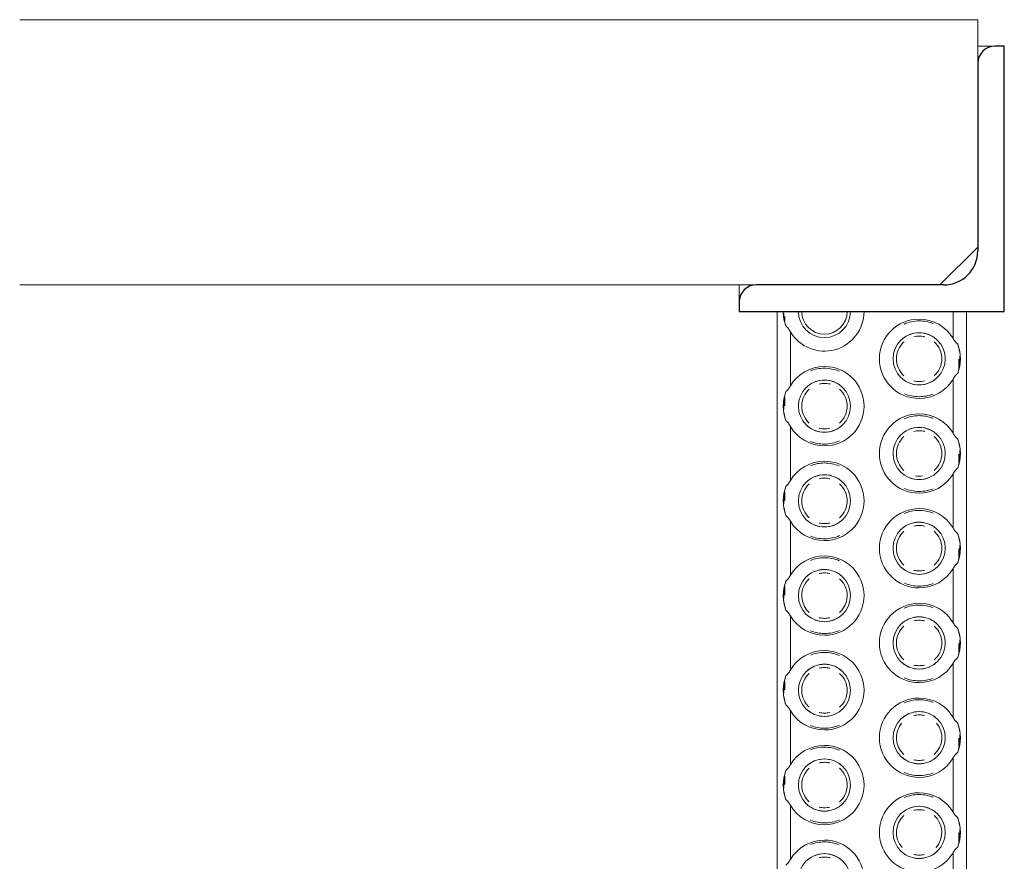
# Model space of a CAD drawing. Header units: millimetres. Extents: x -2033 to 156832, y -23587 to 25008.
# Tile 17 of 71: x 43456 to 43716, y 20190 to 20412. Entities that reach past the tile are written whole.
import ezdxf

# ---------------------------------------------------------------- set-up
doc = ezdxf.new("R2010")
doc.units = ezdxf.units.MM
doc.linetypes.add('IMPORT-B_CARA_09', pattern=[100, 0, -100])
doc.layers.add('CA_IMPORTY18', color=8, linetype='Continuous', lineweight=9)
doc.layers.add('CA_REZY', color=1, linetype='Continuous', lineweight=25)

# ---------------------------------------------------------------- blocks, each defined once
blk = doc.blocks.new('ocelová kce final - 11542_003_OK-HALA_TaO-2_ET_AciS_2025-05-29_upr_dwg-2597525-PŮDORYS _6_160  _ vestvek V1')
at = {"layer": 'CA_IMPORTY18', "color": 57}
for p, q in [((5443, 20412), (5190, 20412)), ((5443, 20412), (5443, 20400.5)), ((5443, 20405), (5447.5, 20405)), ((5443, 20352), (5433, 20342)), ((5190, 20342), (5384.5, 20342)), ((5380, 20337.5), (5380, 20342)), ((5390, 20335), (5390, 19935)), ((5390, 20335), (5390, 19935)), ((5436.5, 20327.85), (5436.5, 20335)), ((5440, 19935), (5440, 20335)), ((5440, 19935), (5440, 20335)), ((5392, 20332.51), (5392, 20333.69)), ((5392, 20332.51), (5392, 20333.69)), ((5392, 20332.51), (5392, 20333.69)), ((5393.5, 20329.65), (5393.5, 20315.35)), ((5438, 20320.19), (5438, 20322.37)), ((5438, 20320.19), (5438, 20322.37)), ((5438, 20320.19), (5438, 20322.37)), ((5436.5, 20302.85), (5436.5, 20317.15)), ((5392, 20310.13), (5392, 20312.31)), ((5392, 20310.13), (5392, 20312.31)), ((5392, 20310.13), (5392, 20312.31)), ((5393.5, 20304.65), (5393.5, 20290.35)), ((5438, 20295.19), (5438, 20297.37)), ((5438, 20295.19), (5438, 20297.37)), ((5438, 20295.19), (5438, 20297.37)), ((5436.5, 20277.85), (5436.5, 20292.15)), ((5392, 20285.13), (5392, 20287.31)), ((5392, 20285.13), (5392, 20287.31)), ((5392, 20285.13), (5392, 20287.31)), ((5393.5, 20279.65), (5393.5, 20265.35)), ((5438, 20270.19), (5438, 20272.37)), ((5438, 20270.19), (5438, 20272.37)), ((5438, 20270.19), (5438, 20272.37)), ((5436.5, 20252.85), (5436.5, 20267.15)), ((5392, 20260.13), (5392, 20262.31)), ((5392, 20260.13), (5392, 20262.31)), ((5392, 20260.13), (5392, 20262.31)), ((5393.5, 20254.65), (5393.5, 20240.35)), ((5438, 20245.19), (5438, 20247.37)), ((5438, 20245.19), (5438, 20247.37)), ((5438, 20245.19), (5438, 20247.37)), ((5436.5, 20227.85), (5436.5, 20242.15)), ((5392, 20235.13), (5392, 20237.31)), ((5392, 20235.13), (5392, 20237.31)), ((5392, 20235.13), (5392, 20237.31)), ((5393.5, 20229.65), (5393.5, 20215.35)), ((5438, 20220.19), (5438, 20222.37)), ((5438, 20220.19), (5438, 20222.37)), ((5438, 20220.19), (5438, 20222.37)), ((5436.5, 20202.85), (5436.5, 20217.15)), ((5392, 20210.13), (5392, 20212.31)), ((5392, 20210.13), (5392, 20212.31)), ((5392, 20210.13), (5392, 20212.31)), ((5393.5, 20204.65), (5393.5, 20190.35)), ((5438, 20195.19), (5438, 20197.37)), ((5438, 20195.19), (5438, 20197.37)), ((5438, 20195.19), (5438, 20197.37)), ((5436.5, 20177.85), (5436.5, 20192.15))]:
    blk.add_line(p, q, dxfattribs=at)
at = {"layer": 'CA_IMPORTY18', "color": 57, "linetype": 'IMPORT-B_CARA_09'}
for p, q in [((5392, 20332.51), (5392, 20333.69)), ((5438, 20320.19), (5438, 20322.37)), ((5392, 20310.13), (5392, 20312.31)), ((5438, 20295.19), (5438, 20297.37)), ((5392, 20285.13), (5392, 20287.31)), ((5438, 20270.19), (5438, 20272.37)), ((5392, 20260.13), (5392, 20262.31)), ((5438, 20245.19), (5438, 20247.37)), ((5392, 20235.13), (5392, 20237.31)), ((5438, 20220.19), (5438, 20222.37)), ((5392, 20210.13), (5392, 20212.31)), ((5438, 20195.19), (5438, 20197.37))]:
    blk.add_line(p, q, dxfattribs=at)
at = {"layer": 'CA_IMPORTY18', "color": 57}
for centre, radius, start, end in [((5402.5, 20335), 10.89, 180, 200.6085), ((5402.5, 20335), 10.47, 210.7481, 0), ((5402.5, 20335), 6.89, 180, 0), ((5402.5, 20335), 6, 180, 0), ((5402.5, 20335), 6, 180, 0), ((5402.5, 20335), 6, 180, 0), ((5427.5, 20322.5), 10.47, 90, 270), ((5427.5, 20322.5), 10, 90, 113.4102), ((5427.5, 20322.5), 10, 90, 113.4102), ((5427.5, 20322.5), 10, 90, 113.4102), ((5427.5, 20322.5), 10.47, 30.7481, 90), ((5427.5, 20322.5), 10, 68.4481, 90), ((5427.5, 20322.5), 10, 68.4481, 90), ((5427.5, 20322.5), 10, 68.4481, 90), ((5427.5, 20322.5), 6.89, 90, 270), ((5427.5, 20322.5), 6, 131.8791, 228.1161), ((5427.5, 20322.5), 6, 131.8791, 228.1161), ((5427.5, 20322.5), 6, 131.8791, 228.1161), ((5427.5, 20322.5), 6.89, 90, 130), ((5427.5, 20322.5), 6.89, 90, 130), ((5427.5, 20322.5), 6, 90, 103.3716), ((5427.5, 20322.5), 6, 90, 103.3716), ((5427.5, 20322.5), 6, 90, 103.3716), ((5427.5, 20322.5), 6.89, 50, 90), ((5427.5, 20322.5), 6.89, 50, 90), ((5427.5, 20322.5), 6.89, 270, 90), ((5427.5, 20322.5), 6, 76.6376, 90), ((5427.5, 20322.5), 6, 76.6376, 90), ((5427.5, 20322.5), 6, 76.6376, 90), ((5427.5, 20322.5), 6, 311.8791, 48.1161), ((5427.5, 20322.5), 6, 311.8791, 48.1161), ((5427.5, 20322.5), 6, 311.8791, 48.1161), ((5427.5, 20322.5), 10.89, 339.3915, 20.6085), ((5402.5, 20310), 10.47, 90, 149.2519), ((5402.5, 20310), 10, 90, 111.5761), ((5402.5, 20310), 10, 90, 111.5761), ((5402.5, 20310), 10, 90, 111.5761), ((5402.5, 20310), 10.47, 270, 90), ((5402.5, 20310), 10, 67.1435, 90), ((5402.5, 20310), 10, 67.1435, 90), ((5402.5, 20310), 10, 67.1435, 90), ((5402.5, 20310), 6.89, 90, 270), ((5402.5, 20310), 6.89, 90, 130), ((5402.5, 20310), 6.89, 90, 130), ((5402.5, 20310), 6.89, 50, 90), ((5402.5, 20310), 6.89, 50, 90), ((5402.5, 20310), 6.89, 270, 90), ((5427.5, 20322.5), 6.89, 230, 270), ((5427.5, 20322.5), 6.89, 230, 270), ((5427.5, 20322.5), 6, 256.6376, 270), ((5427.5, 20322.5), 6, 256.6376, 270), ((5427.5, 20322.5), 6, 256.6376, 270), ((5427.5, 20322.5), 6.89, 270, 310), ((5427.5, 20322.5), 6.89, 270, 310), ((5427.5, 20322.5), 10.47, 270, 329.2519), ((5427.5, 20322.5), 6, 270, 283.3716), ((5427.5, 20322.5), 6, 270, 283.3716), ((5427.5, 20322.5), 6, 270, 283.3716), ((5402.5, 20310), 10.89, 159.3915, 200.6085), ((5402.5, 20310), 6, 131.8791, 228.1161), ((5402.5, 20310), 6, 131.8791, 228.1161), ((5402.5, 20310), 6, 131.8791, 228.1161), ((5402.5, 20310), 6, 90, 103.3716), ((5402.5, 20310), 6, 90, 103.3716), ((5402.5, 20310), 6, 90, 103.3716), ((5402.5, 20310), 6, 76.6376, 90), ((5402.5, 20310), 6, 76.6376, 90), ((5402.5, 20310), 6, 76.6376, 90), ((5402.5, 20310), 6, 311.8791, 48.1161), ((5402.5, 20310), 6, 311.8791, 48.1161), ((5402.5, 20310), 6, 311.8791, 48.1161), ((5427.5, 20322.5), 10, 247.1089, 270), ((5427.5, 20322.5), 10, 247.1089, 270), ((5427.5, 20322.5), 10, 247.1089, 270), ((5427.5, 20322.5), 10, 270, 291.6029), ((5427.5, 20322.5), 10, 270, 291.6029), ((5427.5, 20322.5), 10, 270, 291.6029), ((5427.5, 20297.5), 10.47, 90, 270), ((5427.5, 20297.5), 10, 90, 113.4102), ((5427.5, 20297.5), 10, 90, 113.4102), ((5427.5, 20297.5), 10, 90, 113.4102), ((5427.5, 20297.5), 10.47, 30.7481, 90), ((5427.5, 20297.5), 10, 68.4481, 90), ((5427.5, 20297.5), 10, 68.4481, 90), ((5427.5, 20297.5), 10, 68.4481, 90), ((5402.5, 20310), 10.47, 210.7481, 270), ((5402.5, 20310), 6.89, 230, 270), ((5402.5, 20310), 6.89, 230, 270), ((5402.5, 20310), 6, 256.6376, 270), ((5402.5, 20310), 6, 256.6376, 270), ((5402.5, 20310), 6, 256.6376, 270), ((5402.5, 20310), 6.89, 270, 310), ((5402.5, 20310), 6.89, 270, 310), ((5402.5, 20310), 6, 270, 283.3716), ((5402.5, 20310), 6, 270, 283.3716), ((5402.5, 20310), 6, 270, 283.3716), ((5427.5, 20297.5), 6.89, 90, 270), ((5427.5, 20297.5), 6.89, 90, 130), ((5427.5, 20297.5), 6.89, 90, 130), ((5427.5, 20297.5), 6, 90, 103.3716), ((5427.5, 20297.5), 6, 90, 103.3716), ((5427.5, 20297.5), 6, 90, 103.3716), ((5427.5, 20297.5), 6.89, 50, 90), ((5427.5, 20297.5), 6.89, 50, 90), ((5427.5, 20297.5), 6.89, 270, 90), ((5427.5, 20297.5), 6, 76.6376, 90), ((5427.5, 20297.5), 6, 76.6376, 90), ((5427.5, 20297.5), 6, 76.6376, 90), ((5402.5, 20310), 10, 270, 293.4578), ((5402.5, 20310), 10, 270, 293.4578), ((5402.5, 20310), 10, 270, 293.4578), ((5427.5, 20297.5), 6, 131.8791, 228.1161), ((5427.5, 20297.5), 6, 131.8791, 228.1161), ((5427.5, 20297.5), 6, 131.8791, 228.1161), ((5427.5, 20297.5), 6, 311.8791, 48.1161), ((5427.5, 20297.5), 6, 311.8791, 48.1161), ((5427.5, 20297.5), 6, 311.8791, 48.1161), ((5427.5, 20297.5), 10.89, 339.3915, 20.6085), ((5402.5, 20310), 10, 248.4213, 270), ((5402.5, 20310), 10, 248.4213, 270), ((5402.5, 20310), 10, 248.4213, 270), ((5402.5, 20285), 10.47, 90, 149.2519), ((5402.5, 20285), 10, 90, 111.5761), ((5402.5, 20285), 10, 90, 111.5761), ((5402.5, 20285), 10, 90, 111.5761), ((5402.5, 20285), 10.47, 270, 90), ((5402.5, 20285), 10, 67.1435, 90), ((5402.5, 20285), 10, 67.1435, 90), ((5402.5, 20285), 10, 67.1435, 90), ((5402.5, 20285), 6.89, 90, 270), ((5402.5, 20285), 6.89, 90, 130), ((5402.5, 20285), 6.89, 90, 130), ((5402.5, 20285), 6, 90, 103.3716), ((5402.5, 20285), 6, 90, 103.3716), ((5402.5, 20285), 6, 90, 103.3716), ((5402.5, 20285), 6.89, 50, 90), ((5402.5, 20285), 6.89, 50, 90), ((5402.5, 20285), 6.89, 270, 90), ((5402.5, 20285), 6, 76.6376, 90), ((5402.5, 20285), 6, 76.6376, 90), ((5402.5, 20285), 6, 76.6376, 90), ((5427.5, 20297.5), 6.89, 250, 270), ((5427.5, 20297.5), 6.89, 250, 270), ((5427.5, 20297.5), 6, 261.3767, 270), ((5427.5, 20297.5), 6, 261.3767, 270), ((5427.5, 20297.5), 6, 261.3767, 270), ((5427.5, 20297.5), 10.47, 270, 329.2519), ((5427.5, 20297.5), 6, 270, 278.6334), ((5427.5, 20297.5), 6, 270, 278.6334), ((5427.5, 20297.5), 6, 270, 278.6334), ((5427.5, 20297.5), 6.89, 270, 290), ((5427.5, 20297.5), 6.89, 270, 290), ((5402.5, 20285), 10.89, 159.3915, 200.6085), ((5402.5, 20285), 6, 131.8791, 228.1161), ((5402.5, 20285), 6, 131.8791, 228.1161), ((5402.5, 20285), 6, 131.8791, 228.1161), ((5402.5, 20285), 6, 311.8791, 48.1161), ((5402.5, 20285), 6, 311.8791, 48.1161), ((5402.5, 20285), 6, 311.8791, 48.1161), ((5427.5, 20297.5), 10, 247.1089, 270), ((5427.5, 20297.5), 10, 247.1089, 270), ((5427.5, 20297.5), 10, 247.1089, 270), ((5427.5, 20297.5), 10, 270, 291.6029), ((5427.5, 20297.5), 10, 270, 291.6029), ((5427.5, 20297.5), 10, 270, 291.6029), ((5427.5, 20272.5), 10.47, 90, 270), ((5427.5, 20272.5), 10.47, 30.7481, 90), ((5427.5, 20272.5), 10, 90, 113.4102), ((5427.5, 20272.5), 10, 90, 113.4102), ((5427.5, 20272.5), 10, 90, 113.4102), ((5427.5, 20272.5), 10, 68.4481, 90), ((5427.5, 20272.5), 10, 68.4481, 90), ((5427.5, 20272.5), 10, 68.4481, 90), ((5402.5, 20285), 10.47, 210.7481, 270), ((5402.5, 20285), 6.89, 230, 270), ((5402.5, 20285), 6.89, 230, 270), ((5402.5, 20285), 6, 256.6376, 270), ((5402.5, 20285), 6, 256.6376, 270), ((5402.5, 20285), 6, 256.6376, 270), ((5402.5, 20285), 6.89, 270, 310), ((5402.5, 20285), 6.89, 270, 310), ((5402.5, 20285), 6, 270, 283.3716), ((5402.5, 20285), 6, 270, 283.3716), ((5402.5, 20285), 6, 270, 283.3716), ((5427.5, 20272.5), 6.89, 90, 270), ((5427.5, 20272.5), 6.89, 90, 130), ((5427.5, 20272.5), 6.89, 90, 130), ((5427.5, 20272.5), 6, 90, 103.3716), ((5427.5, 20272.5), 6, 90, 103.3716), ((5427.5, 20272.5), 6, 90, 103.3716), ((5427.5, 20272.5), 6.89, 50, 90), ((5427.5, 20272.5), 6.89, 50, 90), ((5427.5, 20272.5), 6.89, 270, 90), ((5427.5, 20272.5), 6, 76.6376, 90), ((5427.5, 20272.5), 6, 76.6376, 90), ((5427.5, 20272.5), 6, 76.6376, 90), ((5402.5, 20285), 10, 248.4213, 270), ((5402.5, 20285), 10, 248.4213, 270), ((5402.5, 20285), 10, 248.4213, 270), ((5402.5, 20285), 10, 270, 293.4578), ((5402.5, 20285), 10, 270, 293.4578), ((5402.5, 20285), 10, 270, 293.4578), ((5427.5, 20272.5), 6, 131.8791, 228.1161), ((5427.5, 20272.5), 6, 131.8791, 228.1161), ((5427.5, 20272.5), 6, 131.8791, 228.1161), ((5427.5, 20272.5), 6, 311.8791, 48.1161), ((5427.5, 20272.5), 6, 311.8791, 48.1161), ((5427.5, 20272.5), 6, 311.8791, 48.1161), ((5427.5, 20272.5), 10.89, 339.3915, 20.6085), ((5402.5, 20260), 10.47, 90, 149.2519), ((5402.5, 20260), 10, 90, 111.5761), ((5402.5, 20260), 10, 90, 111.5761), ((5402.5, 20260), 10, 90, 111.5761), ((5402.5, 20260), 10.47, 270, 90), ((5402.5, 20260), 10, 67.1435, 90), ((5402.5, 20260), 10, 67.1435, 90), ((5402.5, 20260), 10, 67.1435, 90), ((5427.5, 20272.5), 6.89, 230, 270), ((5427.5, 20272.5), 6.89, 230, 270), ((5427.5, 20272.5), 6.89, 270, 310), ((5427.5, 20272.5), 6.89, 270, 310), ((5427.5, 20272.5), 10.47, 270, 329.2519), ((5402.5, 20260), 6.89, 90, 270), ((5402.5, 20260), 6, 131.8791, 189.9958), ((5402.5, 20260), 6, 131.8791, 189.9958), ((5402.5, 20260), 6, 131.8791, 189.9958), ((5402.5, 20260), 6.89, 90, 130), ((5402.5, 20260), 6.89, 90, 130), ((5402.5, 20260), 6, 90, 103.3716), ((5402.5, 20260), 6, 90, 103.3716), ((5402.5, 20260), 6, 90, 103.3716), ((5402.5, 20260), 6.89, 50, 90), ((5402.5, 20260), 6.89, 50, 90), ((5402.5, 20260), 6.89, 270, 90), ((5402.5, 20260), 6, 76.6376, 90), ((5402.5, 20260), 6, 76.6376, 90), ((5402.5, 20260), 6, 76.6376, 90), ((5402.5, 20260), 6, 350.0159, 48.1161), ((5402.5, 20260), 6, 350.0159, 48.1161), ((5402.5, 20260), 6, 350.0159, 48.1161), ((5427.5, 20272.5), 6, 256.6376, 270), ((5427.5, 20272.5), 6, 256.6376, 270), ((5427.5, 20272.5), 6, 256.6376, 270), ((5427.5, 20272.5), 6, 270, 283.3716), ((5427.5, 20272.5), 6, 270, 283.3716), ((5427.5, 20272.5), 6, 270, 283.3716), ((5402.5, 20260), 10.89, 159.3915, 200.6085), ((5427.5, 20272.5), 10, 247.1089, 270), ((5427.5, 20272.5), 10, 247.1089, 270), ((5427.5, 20272.5), 10, 247.1089, 270), ((5427.5, 20272.5), 10, 270, 291.6029), ((5427.5, 20272.5), 10, 270, 291.6029), ((5427.5, 20272.5), 10, 270, 291.6029), ((5402.5, 20260), 6, 190, 228.1161), ((5402.5, 20260), 6, 190, 228.1161), ((5402.5, 20260), 6, 190, 228.1161), ((5402.5, 20260), 6, 311.8791, 350), ((5402.5, 20260), 6, 311.8791, 350), ((5402.5, 20260), 6, 311.8791, 350), ((5427.5, 20247.5), 10.47, 90, 270), ((5427.5, 20247.5), 10, 90, 113.4102), ((5427.5, 20247.5), 10, 90, 113.4102), ((5427.5, 20247.5), 10, 90, 113.4102), ((5427.5, 20247.5), 10.47, 30.7481, 90), ((5427.5, 20247.5), 10, 68.4481, 90), ((5427.5, 20247.5), 10, 68.4481, 90), ((5427.5, 20247.5), 10, 68.4481, 90), ((5402.5, 20260), 10.47, 210.7481, 270), ((5402.5, 20260), 6.89, 230, 270), ((5402.5, 20260), 6.89, 230, 270), ((5402.5, 20260), 6, 256.6376, 270), ((5402.5, 20260), 6, 256.6376, 270), ((5402.5, 20260), 6, 256.6376, 270), ((5402.5, 20260), 6.89, 270, 310), ((5402.5, 20260), 6.89, 270, 310), ((5402.5, 20260), 6, 270, 283.3716), ((5402.5, 20260), 6, 270, 283.3716), ((5402.5, 20260), 6, 270, 283.3716), ((5427.5, 20247.5), 6.89, 90, 270), ((5427.5, 20247.5), 6.89, 90, 130), ((5427.5, 20247.5), 6.89, 90, 130), ((5427.5, 20247.5), 6.89, 50, 90), ((5427.5, 20247.5), 6.89, 50, 90), ((5427.5, 20247.5), 6.89, 270, 90), ((5427.5, 20247.5), 6, 131.8791, 228.1161), ((5427.5, 20247.5), 6, 131.8791, 228.1161), ((5427.5, 20247.5), 6, 131.8791, 228.1161), ((5427.5, 20247.5), 6, 90, 103.3716), ((5427.5, 20247.5), 6, 90, 103.3716), ((5427.5, 20247.5), 6, 90, 103.3716), ((5427.5, 20247.5), 6, 76.6376, 90), ((5427.5, 20247.5), 6, 76.6376, 90), ((5427.5, 20247.5), 6, 76.6376, 90), ((5427.5, 20247.5), 6, 311.8791, 48.1161), ((5427.5, 20247.5), 6, 311.8791, 48.1161), ((5427.5, 20247.5), 6, 311.8791, 48.1161), ((5402.5, 20260), 10, 248.4213, 270), ((5402.5, 20260), 10, 248.4213, 270), ((5402.5, 20260), 10, 248.4213, 270), ((5402.5, 20260), 10, 270, 293.4578), ((5402.5, 20260), 10, 270, 293.4578), ((5402.5, 20260), 10, 270, 293.4578), ((5427.5, 20247.5), 10.89, 339.3915, 20.6085), ((5402.5, 20235), 10.47, 90, 149.2519), ((5402.5, 20235), 10, 90, 111.5761), ((5402.5, 20235), 10, 90, 111.5761), ((5402.5, 20235), 10, 90, 111.5761), ((5402.5, 20235), 10.47, 270, 90), ((5402.5, 20235), 10, 67.1435, 90), ((5402.5, 20235), 10, 67.1435, 90), ((5402.5, 20235), 10, 67.1435, 90), ((5402.5, 20235), 6.89, 90, 270), ((5402.5, 20235), 6.89, 90, 130), ((5402.5, 20235), 6.89, 90, 130), ((5402.5, 20235), 6.89, 50, 90), ((5402.5, 20235), 6.89, 50, 90), ((5402.5, 20235), 6.89, 270, 90), ((5427.5, 20247.5), 6.89, 230, 270), ((5427.5, 20247.5), 6.89, 230, 270), ((5427.5, 20247.5), 6, 256.6376, 270), ((5427.5, 20247.5), 6, 256.6376, 270), ((5427.5, 20247.5), 6, 256.6376, 270), ((5427.5, 20247.5), 6.89, 270, 310), ((5427.5, 20247.5), 6.89, 270, 310), ((5427.5, 20247.5), 10.47, 270, 329.2519), ((5427.5, 20247.5), 6, 270, 283.3716), ((5427.5, 20247.5), 6, 270, 283.3716), ((5427.5, 20247.5), 6, 270, 283.3716), ((5402.5, 20235), 10.89, 159.3915, 200.6085), ((5402.5, 20235), 6, 131.8791, 228.1161), ((5402.5, 20235), 6, 131.8791, 228.1161), ((5402.5, 20235), 6, 131.8791, 228.1161), ((5402.5, 20235), 6, 90, 103.3716), ((5402.5, 20235), 6, 90, 103.3716), ((5402.5, 20235), 6, 90, 103.3716), ((5402.5, 20235), 6, 76.6376, 90), ((5402.5, 20235), 6, 76.6376, 90), ((5402.5, 20235), 6, 76.6376, 90), ((5402.5, 20235), 6, 311.8791, 48.1161), ((5402.5, 20235), 6, 311.8791, 48.1161), ((5402.5, 20235), 6, 311.8791, 48.1161), ((5427.5, 20247.5), 10, 247.1089, 270), ((5427.5, 20247.5), 10, 247.1089, 270), ((5427.5, 20247.5), 10, 247.1089, 270), ((5427.5, 20247.5), 10, 270, 291.6029), ((5427.5, 20247.5), 10, 270, 291.6029), ((5427.5, 20247.5), 10, 270, 291.6029), ((5427.5, 20222.5), 10.47, 90, 270), ((5427.5, 20222.5), 10, 90, 113.4102), ((5427.5, 20222.5), 10, 90, 113.4102), ((5427.5, 20222.5), 10, 90, 113.4102), ((5427.5, 20222.5), 10.47, 30.7481, 90), ((5427.5, 20222.5), 10, 68.4481, 90), ((5427.5, 20222.5), 10, 68.4481, 90), ((5427.5, 20222.5), 10, 68.4481, 90), ((5402.5, 20235), 10.47, 210.7481, 270), ((5402.5, 20235), 6.89, 230, 270), ((5402.5, 20235), 6.89, 230, 270), ((5402.5, 20235), 6, 256.6376, 270), ((5402.5, 20235), 6, 256.6376, 270), ((5402.5, 20235), 6, 256.6376, 270), ((5402.5, 20235), 6.89, 270, 310), ((5402.5, 20235), 6.89, 270, 310), ((5402.5, 20235), 6, 270, 283.3716), ((5402.5, 20235), 6, 270, 283.3716), ((5402.5, 20235), 6, 270, 283.3716), ((5427.5, 20222.5), 6.89, 90, 270), ((5427.5, 20222.5), 6.89, 90, 130), ((5427.5, 20222.5), 6.89, 90, 130), ((5427.5, 20222.5), 6, 90, 103.3716), ((5427.5, 20222.5), 6, 90, 103.3716), ((5427.5, 20222.5), 6, 90, 103.3716), ((5427.5, 20222.5), 6.89, 50, 90), ((5427.5, 20222.5), 6.89, 50, 90), ((5427.5, 20222.5), 6.89, 270, 90), ((5427.5, 20222.5), 6, 76.6376, 90), ((5427.5, 20222.5), 6, 76.6376, 90), ((5427.5, 20222.5), 6, 76.6376, 90), ((5402.5, 20235), 10, 248.4213, 270), ((5402.5, 20235), 10, 248.4213, 270), ((5402.5, 20235), 10, 248.4213, 270), ((5402.5, 20235), 10, 270, 293.4578), ((5402.5, 20235), 10, 270, 293.4578), ((5402.5, 20235), 10, 270, 293.4578), ((5427.5, 20222.5), 6, 140.4593, 228.1161), ((5427.5, 20222.5), 6, 140.4593, 228.1161), ((5427.5, 20222.5), 6, 140.4593, 228.1161), ((5427.5, 20222.5), 6, 311.8791, 39.5525), ((5427.5, 20222.5), 6, 311.8791, 39.5525), ((5427.5, 20222.5), 6, 311.8791, 39.5525), ((5427.5, 20222.5), 10.89, 339.3915, 20.2153), ((5402.5, 20210), 10.47, 90, 149.2519), ((5402.5, 20210), 10.47, 270, 90), ((5402.5, 20210), 10, 90, 111.5761), ((5402.5, 20210), 10, 90, 111.5761), ((5402.5, 20210), 10, 90, 111.5761), ((5402.5, 20210), 10, 67.1435, 90), ((5402.5, 20210), 10, 67.1435, 90), ((5402.5, 20210), 10, 67.1435, 90), ((5402.5, 20210), 6.89, 90, 270), ((5402.5, 20210), 6.89, 90, 130), ((5402.5, 20210), 6.89, 90, 130), ((5402.5, 20210), 6, 90, 103.3716), ((5402.5, 20210), 6, 90, 103.3716), ((5402.5, 20210), 6, 90, 103.3716), ((5402.5, 20210), 6.89, 50, 90), ((5402.5, 20210), 6.89, 50, 90), ((5402.5, 20210), 6.89, 270, 90), ((5402.5, 20210), 6, 76.6376, 90), ((5402.5, 20210), 6, 76.6376, 90), ((5402.5, 20210), 6, 76.6376, 90), ((5427.5, 20222.5), 6.89, 230, 270), ((5427.5, 20222.5), 6.89, 230, 270), ((5427.5, 20222.5), 6, 256.6376, 270), ((5427.5, 20222.5), 6, 256.6376, 270), ((5427.5, 20222.5), 6, 256.6376, 270), ((5427.5, 20222.5), 6.89, 270, 310), ((5427.5, 20222.5), 6.89, 270, 310), ((5427.5, 20222.5), 10.47, 270, 329.2519), ((5427.5, 20222.5), 6, 270, 283.3716), ((5427.5, 20222.5), 6, 270, 283.3716), ((5427.5, 20222.5), 6, 270, 283.3716), ((5402.5, 20210), 10.89, 159.3915, 200.6085), ((5402.5, 20210), 6, 131.8791, 228.1161), ((5402.5, 20210), 6, 131.8791, 228.1161), ((5402.5, 20210), 6, 131.8791, 228.1161), ((5402.5, 20210), 6, 311.8791, 48.1161), ((5402.5, 20210), 6, 311.8791, 48.1161), ((5402.5, 20210), 6, 311.8791, 48.1161), ((5427.5, 20222.5), 10, 247.1089, 270), ((5427.5, 20222.5), 10, 247.1089, 270), ((5427.5, 20222.5), 10, 247.1089, 270), ((5427.5, 20222.5), 10, 270, 291.6029), ((5427.5, 20222.5), 10, 270, 291.6029), ((5427.5, 20222.5), 10, 270, 291.6029), ((5427.5, 20197.5), 10.47, 90, 270), ((5427.5, 20197.5), 10, 90, 113.4102), ((5427.5, 20197.5), 10, 90, 113.4102), ((5427.5, 20197.5), 10, 90, 113.4102), ((5427.5, 20197.5), 10.47, 30.7481, 90), ((5427.5, 20197.5), 10, 68.4481, 90), ((5427.5, 20197.5), 10, 68.4481, 90), ((5427.5, 20197.5), 10, 68.4481, 90), ((5402.5, 20210), 10.47, 210.7481, 270), ((5402.5, 20210), 6.89, 230, 270), ((5402.5, 20210), 6.89, 230, 270), ((5402.5, 20210), 6.89, 270, 310), ((5402.5, 20210), 6.89, 270, 310), ((5402.5, 20210), 6, 256.6376, 270), ((5402.5, 20210), 6, 256.6376, 270), ((5402.5, 20210), 6, 256.6376, 270), ((5402.5, 20210), 6, 270, 283.3716), ((5402.5, 20210), 6, 270, 283.3716), ((5402.5, 20210), 6, 270, 283.3716), ((5427.5, 20197.5), 6.89, 90, 270), ((5427.5, 20197.5), 6.89, 90, 130), ((5427.5, 20197.5), 6.89, 90, 130), ((5427.5, 20197.5), 6, 90, 103.3716), ((5427.5, 20197.5), 6, 90, 103.3716), ((5427.5, 20197.5), 6, 90, 103.3716), ((5427.5, 20197.5), 6.89, 50, 90), ((5427.5, 20197.5), 6.89, 50, 90), ((5427.5, 20197.5), 6.89, 270, 90), ((5427.5, 20197.5), 6, 76.6376, 90), ((5427.5, 20197.5), 6, 76.6376, 90), ((5427.5, 20197.5), 6, 76.6376, 90), ((5402.5, 20210), 10, 248.4213, 270), ((5402.5, 20210), 10, 248.4213, 270), ((5402.5, 20210), 10, 248.4213, 270), ((5402.5, 20210), 10, 270, 293.4578), ((5402.5, 20210), 10, 270, 293.4578), ((5402.5, 20210), 10, 270, 293.4578), ((5427.5, 20197.5), 6, 131.8791, 221.7155), ((5427.5, 20197.5), 6, 131.8791, 221.7155), ((5427.5, 20197.5), 6, 131.8791, 221.7155), ((5427.5, 20197.5), 6, 318.2959, 48.1161), ((5427.5, 20197.5), 6, 318.2959, 48.1161), ((5427.5, 20197.5), 6, 318.2959, 48.1161), ((5427.5, 20197.5), 10.89, 339.3915, 20.6085), ((5402.5, 20185), 10.47, 90, 149.2519), ((5402.5, 20185), 10, 90, 111.5761), ((5402.5, 20185), 10, 90, 111.5761), ((5402.5, 20185), 10, 90, 111.5761), ((5402.5, 20185), 10.47, 270, 90), ((5402.5, 20185), 10, 67.1435, 90), ((5402.5, 20185), 10, 67.1435, 90), ((5402.5, 20185), 10, 67.1435, 90), ((5402.5, 20185), 6.89, 90, 270), ((5402.5, 20185), 6.89, 90, 130), ((5402.5, 20185), 6.89, 90, 130), ((5402.5, 20185), 6.89, 50, 90), ((5402.5, 20185), 6.89, 50, 90), ((5402.5, 20185), 6.89, 270, 90), ((5427.5, 20197.5), 6.89, 230, 270), ((5427.5, 20197.5), 6.89, 230, 270), ((5427.5, 20197.5), 6, 256.6376, 270), ((5427.5, 20197.5), 6, 256.6376, 270), ((5427.5, 20197.5), 6, 256.6376, 270), ((5427.5, 20197.5), 6.89, 270, 310), ((5427.5, 20197.5), 6.89, 270, 310), ((5427.5, 20197.5), 10.47, 270, 329.2519), ((5427.5, 20197.5), 6, 270, 283.3716), ((5427.5, 20197.5), 6, 270, 283.3716), ((5427.5, 20197.5), 6, 270, 283.3716), ((5402.5, 20185), 6, 90, 103.3716), ((5402.5, 20185), 6, 90, 103.3716), ((5402.5, 20185), 6, 90, 103.3716), ((5402.5, 20185), 6, 76.6376, 90), ((5402.5, 20185), 6, 76.6376, 90), ((5402.5, 20185), 6, 76.6376, 90)]:
    blk.add_arc(centre, radius, start, end, dxfattribs=at)
at = {"layer": 'CA_IMPORTY18', "color": 57, "linetype": 'IMPORT-B_CARA_09'}
for centre, radius, start, end in [((5402.5, 20335), 6, 180, 0), ((5427.5, 20322.5), 10, 90, 113.4102), ((5427.5, 20322.5), 10, 68.4481, 90), ((5427.5, 20322.5), 6, 131.8791, 228.1161), ((5427.5, 20322.5), 6.89, 90, 130), ((5427.5, 20322.5), 6, 90, 103.3716), ((5427.5, 20322.5), 6.89, 50, 90), ((5427.5, 20322.5), 6, 76.6376, 90), ((5427.5, 20322.5), 6, 311.8791, 48.1161), ((5402.5, 20310), 10, 90, 111.5761), ((5402.5, 20310), 10, 67.1435, 90), ((5402.5, 20310), 6.89, 90, 130), ((5402.5, 20310), 6.89, 50, 90), ((5427.5, 20322.5), 6.89, 230, 270), ((5427.5, 20322.5), 6, 256.6376, 270), ((5427.5, 20322.5), 6.89, 270, 310), ((5427.5, 20322.5), 6, 270, 283.3716), ((5402.5, 20310), 6, 131.8791, 228.1161), ((5402.5, 20310), 6, 90, 103.3716), ((5402.5, 20310), 6, 76.6376, 90), ((5402.5, 20310), 6, 311.8791, 48.1161), ((5427.5, 20322.5), 10, 247.1089, 270), ((5427.5, 20322.5), 10, 270, 291.6029), ((5427.5, 20297.5), 10, 90, 113.4102), ((5427.5, 20297.5), 10, 68.4481, 90), ((5402.5, 20310), 6.89, 230, 270), ((5402.5, 20310), 6, 256.6376, 270), ((5402.5, 20310), 6.89, 270, 310), ((5402.5, 20310), 6, 270, 283.3716), ((5427.5, 20297.5), 6.89, 90, 130), ((5427.5, 20297.5), 6, 90, 103.3716), ((5427.5, 20297.5), 6.89, 50, 90), ((5427.5, 20297.5), 6, 76.6376, 90), ((5402.5, 20310), 10, 270, 293.4578), ((5427.5, 20297.5), 6, 131.8791, 228.1161), ((5427.5, 20297.5), 6, 311.8791, 48.1161), ((5402.5, 20310), 10, 248.4213, 270), ((5402.5, 20285), 10, 90, 111.5761), ((5402.5, 20285), 10, 67.1435, 90), ((5402.5, 20285), 6.89, 90, 130), ((5402.5, 20285), 6, 90, 103.3716), ((5402.5, 20285), 6.89, 50, 90), ((5402.5, 20285), 6, 76.6376, 90), ((5427.5, 20297.5), 6.89, 250, 270), ((5427.5, 20297.5), 6, 261.3767, 270), ((5427.5, 20297.5), 6, 270, 278.6334), ((5427.5, 20297.5), 6.89, 270, 290), ((5402.5, 20285), 6, 131.8791, 228.1161), ((5402.5, 20285), 6, 311.8791, 48.1161), ((5427.5, 20297.5), 10, 247.1089, 270), ((5427.5, 20297.5), 10, 270, 291.6029), ((5427.5, 20272.5), 10, 90, 113.4102), ((5427.5, 20272.5), 10, 68.4481, 90), ((5402.5, 20285), 6.89, 230, 270), ((5402.5, 20285), 6, 256.6376, 270), ((5402.5, 20285), 6.89, 270, 310), ((5402.5, 20285), 6, 270, 283.3716), ((5427.5, 20272.5), 6.89, 90, 130), ((5427.5, 20272.5), 6, 90, 103.3716), ((5427.5, 20272.5), 6.89, 50, 90), ((5427.5, 20272.5), 6, 76.6376, 90), ((5402.5, 20285), 10, 248.4213, 270), ((5402.5, 20285), 10, 270, 293.4578), ((5427.5, 20272.5), 6, 131.8791, 228.1161), ((5427.5, 20272.5), 6, 311.8791, 48.1161), ((5402.5, 20260), 10, 90, 111.5761), ((5402.5, 20260), 10, 67.1435, 90), ((5427.5, 20272.5), 6.89, 230, 270), ((5427.5, 20272.5), 6.89, 270, 310), ((5402.5, 20260), 6, 131.8791, 189.9958), ((5402.5, 20260), 6.89, 90, 130), ((5402.5, 20260), 6, 90, 103.3716), ((5402.5, 20260), 6.89, 50, 90), ((5402.5, 20260), 6, 76.6376, 90), ((5402.5, 20260), 6, 350.0159, 48.1161), ((5427.5, 20272.5), 6, 256.6376, 270), ((5427.5, 20272.5), 6, 270, 283.3716), ((5427.5, 20272.5), 10, 247.1089, 270), ((5427.5, 20272.5), 10, 270, 291.6029), ((5402.5, 20260), 6, 190, 228.1161), ((5402.5, 20260), 6, 311.8791, 350), ((5427.5, 20247.5), 10, 90, 113.4102), ((5427.5, 20247.5), 10, 68.4481, 90), ((5402.5, 20260), 6.89, 230, 270), ((5402.5, 20260), 6, 256.6376, 270), ((5402.5, 20260), 6.89, 270, 310), ((5402.5, 20260), 6, 270, 283.3716), ((5427.5, 20247.5), 6.89, 90, 130), ((5427.5, 20247.5), 6.89, 50, 90), ((5427.5, 20247.5), 6, 131.8791, 228.1161), ((5427.5, 20247.5), 6, 90, 103.3716), ((5427.5, 20247.5), 6, 76.6376, 90), ((5427.5, 20247.5), 6, 311.8791, 48.1161), ((5402.5, 20260), 10, 248.4213, 270), ((5402.5, 20260), 10, 270, 293.4578), ((5402.5, 20235), 10, 90, 111.5761), ((5402.5, 20235), 10, 67.1435, 90), ((5402.5, 20235), 6.89, 90, 130), ((5402.5, 20235), 6.89, 50, 90), ((5427.5, 20247.5), 6.89, 230, 270), ((5427.5, 20247.5), 6, 256.6376, 270), ((5427.5, 20247.5), 6.89, 270, 310), ((5427.5, 20247.5), 6, 270, 283.3716), ((5402.5, 20235), 6, 131.8791, 228.1161), ((5402.5, 20235), 6, 90, 103.3716), ((5402.5, 20235), 6, 76.6376, 90), ((5402.5, 20235), 6, 311.8791, 48.1161), ((5427.5, 20247.5), 10, 247.1089, 270), ((5427.5, 20247.5), 10, 270, 291.6029), ((5427.5, 20222.5), 10, 90, 113.4102), ((5427.5, 20222.5), 10, 68.4481, 90), ((5402.5, 20235), 6.89, 230, 270), ((5402.5, 20235), 6, 256.6376, 270), ((5402.5, 20235), 6.89, 270, 310), ((5402.5, 20235), 6, 270, 283.3716), ((5427.5, 20222.5), 6.89, 90, 130), ((5427.5, 20222.5), 6, 90, 103.3716), ((5427.5, 20222.5), 6.89, 50, 90), ((5427.5, 20222.5), 6, 76.6376, 90), ((5402.5, 20235), 10, 248.4213, 270), ((5402.5, 20235), 10, 270, 293.4578), ((5427.5, 20222.5), 6, 140.4593, 228.1161), ((5427.5, 20222.5), 6, 311.8791, 39.5525), ((5402.5, 20210), 10, 90, 111.5761), ((5402.5, 20210), 10, 67.1435, 90), ((5402.5, 20210), 6.89, 90, 130), ((5402.5, 20210), 6, 90, 103.3716), ((5402.5, 20210), 6.89, 50, 90), ((5402.5, 20210), 6, 76.6376, 90), ((5427.5, 20222.5), 6.89, 230, 270), ((5427.5, 20222.5), 6, 256.6376, 270), ((5427.5, 20222.5), 6.89, 270, 310), ((5427.5, 20222.5), 6, 270, 283.3716), ((5402.5, 20210), 6, 131.8791, 228.1161), ((5402.5, 20210), 6, 311.8791, 48.1161), ((5427.5, 20222.5), 10, 247.1089, 270), ((5427.5, 20222.5), 10, 270, 291.6029), ((5427.5, 20197.5), 10, 90, 113.4102), ((5427.5, 20197.5), 10, 68.4481, 90), ((5402.5, 20210), 6.89, 230, 270), ((5402.5, 20210), 6.89, 270, 310), ((5402.5, 20210), 6, 256.6376, 270), ((5402.5, 20210), 6, 270, 283.3716), ((5427.5, 20197.5), 6.89, 90, 130), ((5427.5, 20197.5), 6, 90, 103.3716), ((5427.5, 20197.5), 6.89, 50, 90), ((5427.5, 20197.5), 6, 76.6376, 90), ((5402.5, 20210), 10, 248.4213, 270), ((5402.5, 20210), 10, 270, 293.4578), ((5427.5, 20197.5), 6, 131.8791, 221.7155), ((5427.5, 20197.5), 6, 318.2959, 48.1161), ((5402.5, 20185), 10, 90, 111.5761), ((5402.5, 20185), 10, 67.1435, 90), ((5402.5, 20185), 6.89, 90, 130), ((5402.5, 20185), 6.89, 50, 90), ((5427.5, 20197.5), 6.89, 230, 270), ((5427.5, 20197.5), 6, 256.6376, 270), ((5427.5, 20197.5), 6.89, 270, 310), ((5427.5, 20197.5), 6, 270, 283.3716), ((5402.5, 20185), 6, 90, 103.3716), ((5402.5, 20185), 6, 76.6376, 90)]:
    blk.add_arc(centre, radius, start, end, dxfattribs=at)
for points in [[(5391.88, 20333.06), (5391.81, 20333.51), (5391.77, 20333.96), (5391.75, 20334.42)], [(5436.5, 20327.85), (5436.65, 20327.56), (5436.83, 20327.28), (5437.03, 20327.03)], [(5438.24, 20323.28), (5438.28, 20322.59), (5438.27, 20321.89), (5438.2, 20321.2)], [(5391.76, 20309.22), (5391.72, 20309.91), (5391.73, 20310.61), (5391.8, 20311.3)], [(5438.24, 20298.28), (5438.28, 20297.59), (5438.27, 20296.89), (5438.2, 20296.2)], [(5391.76, 20284.22), (5391.72, 20284.91), (5391.73, 20285.61), (5391.8, 20286.3)], [(5438.24, 20273.28), (5438.28, 20272.59), (5438.27, 20271.89), (5438.2, 20271.2)], [(5391.76, 20259.22), (5391.72, 20259.91), (5391.73, 20260.61), (5391.8, 20261.3)], [(5438.24, 20248.28), (5438.28, 20247.59), (5438.27, 20246.89), (5438.2, 20246.2)], [(5391.76, 20234.22), (5391.72, 20234.91), (5391.73, 20235.61), (5391.8, 20236.3)], [(5438.24, 20223.28), (5438.28, 20222.59), (5438.27, 20221.89), (5438.2, 20221.2)], [(5391.76, 20209.22), (5391.72, 20209.91), (5391.73, 20210.61), (5391.8, 20211.3)], [(5438.24, 20198.28), (5438.28, 20197.59), (5438.27, 20196.89), (5438.2, 20196.2)]]:
    blk.add_open_spline(points, degree=3, dxfattribs=at)
at = {"layer": 'CA_IMPORTY18', "color": 57}
for points in [[(5391.88, 20333.06), (5391.81, 20333.51), (5391.77, 20333.96), (5391.75, 20334.42)], [(5391.88, 20333.06), (5391.81, 20333.51), (5391.77, 20333.96), (5391.75, 20334.42)], [(5393.5, 20329.65), (5393.35, 20329.94), (5392.99, 20330.49), (5392.54, 20330.95), (5392.3, 20331.17)], [(5436.5, 20327.85), (5436.65, 20327.56), (5436.83, 20327.28), (5437.03, 20327.03)], [(5436.5, 20327.85), (5436.65, 20327.56), (5436.83, 20327.28), (5437.03, 20327.03)], [(5436.5, 20327.85), (5436.65, 20327.56), (5437.01, 20327.01), (5437.46, 20326.55), (5437.7, 20326.33)], [(5437.7, 20326.33), (5437.9, 20325.69), (5438.04, 20325.05), (5438.13, 20324.39)], [(5438.24, 20323.28), (5438.28, 20322.59), (5438.27, 20321.89), (5438.2, 20321.2)], [(5438.24, 20323.28), (5438.28, 20322.59), (5438.27, 20321.89), (5438.2, 20321.2)], [(5437.7, 20318.67), (5437.46, 20318.46), (5437.01, 20317.99), (5436.65, 20317.44), (5436.5, 20317.15)], [(5393.5, 20315.35), (5393.34, 20315.05), (5392.99, 20314.51), (5392.55, 20314.05), (5392.3, 20313.83)], [(5391.76, 20309.22), (5391.72, 20309.91), (5391.73, 20310.61), (5391.8, 20311.3)], [(5391.76, 20309.22), (5391.72, 20309.91), (5391.73, 20310.61), (5391.8, 20311.3)], [(5392.3, 20306.17), (5392.1, 20306.81), (5391.96, 20307.45), (5391.87, 20308.11)], [(5392.3, 20306.17), (5392.55, 20305.95), (5392.99, 20305.49), (5393.34, 20304.95), (5393.5, 20304.65)], [(5436.5, 20302.85), (5436.65, 20302.56), (5437.01, 20302.01), (5437.46, 20301.55), (5437.7, 20301.33)], [(5437.7, 20301.33), (5437.9, 20300.69), (5438.04, 20300.05), (5438.13, 20299.39)], [(5438.24, 20298.28), (5438.28, 20297.59), (5438.27, 20296.89), (5438.2, 20296.2)], [(5438.24, 20298.28), (5438.28, 20297.59), (5438.27, 20296.89), (5438.2, 20296.2)], [(5437.7, 20293.67), (5437.46, 20293.46), (5437.01, 20292.99), (5436.65, 20292.44), (5436.5, 20292.15)], [(5393.5, 20290.35), (5393.34, 20290.05), (5392.99, 20289.51), (5392.55, 20289.05), (5392.3, 20288.83)], [(5391.76, 20284.22), (5391.72, 20284.91), (5391.73, 20285.61), (5391.8, 20286.3)], [(5391.76, 20284.22), (5391.72, 20284.91), (5391.73, 20285.61), (5391.8, 20286.3)], [(5392.3, 20281.17), (5392.1, 20281.81), (5391.96, 20282.45), (5391.87, 20283.11)], [(5392.3, 20281.17), (5392.55, 20280.95), (5392.99, 20280.49), (5393.34, 20279.95), (5393.5, 20279.65)], [(5436.5, 20277.85), (5436.65, 20277.56), (5437.01, 20277.01), (5437.46, 20276.55), (5437.7, 20276.33)], [(5437.7, 20276.33), (5437.9, 20275.69), (5438.04, 20275.05), (5438.13, 20274.39)], [(5438.24, 20273.28), (5438.28, 20272.59), (5438.27, 20271.89), (5438.2, 20271.2)], [(5438.24, 20273.28), (5438.28, 20272.59), (5438.27, 20271.89), (5438.2, 20271.2)], [(5437.7, 20268.67), (5437.46, 20268.46), (5437.01, 20267.99), (5436.65, 20267.44), (5436.5, 20267.15)], [(5393.5, 20265.35), (5393.34, 20265.05), (5392.99, 20264.51), (5392.55, 20264.05), (5392.3, 20263.83)], [(5391.76, 20259.22), (5391.72, 20259.91), (5391.73, 20260.61), (5391.8, 20261.3)], [(5391.76, 20259.22), (5391.72, 20259.91), (5391.73, 20260.61), (5391.8, 20261.3)], [(5392.3, 20256.17), (5392.1, 20256.81), (5391.96, 20257.45), (5391.87, 20258.11)], [(5392.3, 20256.17), (5392.55, 20255.95), (5392.99, 20255.49), (5393.34, 20254.95), (5393.5, 20254.65)], [(5436.5, 20252.85), (5436.65, 20252.56), (5437.01, 20252.01), (5437.46, 20251.55), (5437.7, 20251.33)], [(5437.7, 20251.33), (5437.9, 20250.69), (5438.04, 20250.05), (5438.13, 20249.39)], [(5438.24, 20248.28), (5438.28, 20247.59), (5438.27, 20246.89), (5438.2, 20246.2)], [(5438.24, 20248.28), (5438.28, 20247.59), (5438.27, 20246.89), (5438.2, 20246.2)], [(5437.7, 20243.67), (5437.46, 20243.46), (5437.01, 20242.99), (5436.65, 20242.44), (5436.5, 20242.15)], [(5393.5, 20240.35), (5393.34, 20240.05), (5392.99, 20239.51), (5392.55, 20239.05), (5392.3, 20238.83)], [(5391.76, 20234.22), (5391.72, 20234.91), (5391.73, 20235.61), (5391.8, 20236.3)], [(5391.76, 20234.22), (5391.72, 20234.91), (5391.73, 20235.61), (5391.8, 20236.3)], [(5392.3, 20231.17), (5392.1, 20231.81), (5391.96, 20232.45), (5391.87, 20233.11)], [(5392.3, 20231.17), (5392.55, 20230.95), (5392.99, 20230.49), (5393.34, 20229.95), (5393.5, 20229.65)], [(5436.5, 20227.85), (5436.65, 20227.56), (5437.01, 20227.01), (5437.46, 20226.55), (5437.7, 20226.33)], [(5437.7, 20226.33), (5437.9, 20225.69), (5438.04, 20225.05), (5438.13, 20224.39)], [(5438.24, 20223.28), (5438.28, 20222.59), (5438.27, 20221.89), (5438.2, 20221.2)], [(5438.24, 20223.28), (5438.28, 20222.59), (5438.27, 20221.89), (5438.2, 20221.2)], [(5437.7, 20218.67), (5437.46, 20218.46), (5437.01, 20217.99), (5436.65, 20217.44), (5436.5, 20217.15)], [(5393.5, 20215.35), (5393.34, 20215.05), (5392.99, 20214.51), (5392.55, 20214.05), (5392.3, 20213.83)], [(5391.76, 20209.22), (5391.72, 20209.91), (5391.73, 20210.61), (5391.8, 20211.3)], [(5391.76, 20209.22), (5391.72, 20209.91), (5391.73, 20210.61), (5391.8, 20211.3)], [(5392.3, 20206.17), (5392.1, 20206.81), (5391.96, 20207.45), (5391.87, 20208.11)], [(5392.3, 20206.17), (5392.55, 20205.95), (5392.99, 20205.49), (5393.34, 20204.95), (5393.5, 20204.65)], [(5436.5, 20202.85), (5436.65, 20202.56), (5437.01, 20202.01), (5437.46, 20201.55), (5437.7, 20201.33)], [(5437.7, 20201.33), (5437.9, 20200.69), (5438.04, 20200.05), (5438.13, 20199.39)], [(5438.24, 20198.28), (5438.28, 20197.59), (5438.27, 20196.89), (5438.2, 20196.2)], [(5438.24, 20198.28), (5438.28, 20197.59), (5438.27, 20196.89), (5438.2, 20196.2)], [(5437.7, 20193.67), (5437.46, 20193.46), (5437.01, 20192.99), (5436.65, 20192.44), (5436.5, 20192.15)], [(5393.5, 20190.35), (5393.34, 20190.05), (5392.99, 20189.51), (5392.55, 20189.05), (5392.3, 20188.83)]]:
    blk.add_open_spline(points, degree=3, dxfattribs=at)
for points, knots in [([(5392.3, 20331.17), (5392.11, 20331.79), (5391.87, 20332.86), (5391.77, 20333.96), (5391.75, 20334.42)], [0, 0, 0, 0, 0.5, 0.8518546, 0.8518546, 0.8518546, 0.8518546]), ([(5438.24, 20323.28), (5438.28, 20322.59), (5438.25, 20321.02), (5437.96, 20319.5), (5437.7, 20318.67)], [0.4005483, 0.4005483, 0.4005483, 0.4005483, 0.6666667, 1, 1, 1, 1]), ([(5391.76, 20309.22), (5391.72, 20309.91), (5391.75, 20311.48), (5392.04, 20313), (5392.3, 20313.83)], [0.400548, 0.400548, 0.400548, 0.400548, 0.6666667, 1, 1, 1, 1]), ([(5438.24, 20298.28), (5438.28, 20297.59), (5438.25, 20296.02), (5437.96, 20294.5), (5437.7, 20293.67)], [0.4005483, 0.4005483, 0.4005483, 0.4005483, 0.6666667, 1, 1, 1, 1]), ([(5391.76, 20284.22), (5391.72, 20284.91), (5391.75, 20286.48), (5392.04, 20288), (5392.3, 20288.83)], [0.400548, 0.400548, 0.400548, 0.400548, 0.6666667, 1, 1, 1, 1]), ([(5438.24, 20273.28), (5438.28, 20272.59), (5438.25, 20271.02), (5437.96, 20269.5), (5437.7, 20268.67)], [0.4005483, 0.4005483, 0.4005483, 0.4005483, 0.6666667, 1, 1, 1, 1]), ([(5391.76, 20259.22), (5391.72, 20259.91), (5391.75, 20261.48), (5392.04, 20263), (5392.3, 20263.83)], [0.400548, 0.400548, 0.400548, 0.400548, 0.6666667, 1, 1, 1, 1]), ([(5438.24, 20248.28), (5438.28, 20247.59), (5438.25, 20246.02), (5437.96, 20244.5), (5437.7, 20243.67)], [0.4005483, 0.4005483, 0.4005483, 0.4005483, 0.6666667, 1, 1, 1, 1]), ([(5391.76, 20234.22), (5391.72, 20234.91), (5391.75, 20236.48), (5392.04, 20238), (5392.3, 20238.83)], [0.400548, 0.400548, 0.400548, 0.400548, 0.6666667, 1, 1, 1, 1]), ([(5438.24, 20223.28), (5438.28, 20222.59), (5438.25, 20221.02), (5437.96, 20219.5), (5437.7, 20218.67)], [0.4005483, 0.4005483, 0.4005483, 0.4005483, 0.6666667, 1, 1, 1, 1]), ([(5391.76, 20209.22), (5391.72, 20209.91), (5391.75, 20211.48), (5392.04, 20213), (5392.3, 20213.83)], [0.400548, 0.400548, 0.400548, 0.400548, 0.6666667, 1, 1, 1, 1]), ([(5438.24, 20198.28), (5438.28, 20197.59), (5438.25, 20196.02), (5437.96, 20194.5), (5437.7, 20193.67)], [0.4005483, 0.4005483, 0.4005483, 0.4005483, 0.6666667, 1, 1, 1, 1])]:
    blk.add_open_spline(points, degree=3, knots=knots, dxfattribs=at)
at = {"layer": 'CA_REZY'}
for p, q in [((5450, 20405), (5447.5, 20405)), ((5450, 20335), (5450, 20405)), ((5443, 20400.5), (5443, 20351)), ((5434, 20342), (5384.5, 20342)), ((5380, 20337.5), (5380, 20335)), ((5380, 20335), (5450, 20335))]:
    blk.add_line(p, q, dxfattribs=at)
for centre, radius, start, end in [((5447.5, 20400.5), 4.5, 90, 180), ((5434, 20351), 9, 270, 0), ((5384.5, 20337.5), 4.5, 90, 180)]:
    blk.add_arc(centre, radius, start, end, dxfattribs=at)
blk = doc.blocks.new('ocelová kce final - ocelová kce final-2597615-PŮDORYS _6_160  _ vestvek V1')
blk.add_blockref('ocelová kce final - 11542_003_OK-HALA_TaO-2_ET_AciS_2025-05-29_upr_dwg-2597525-PŮDORYS _6_160  _ vestvek V1', (0, 0))

msp = doc.modelspace()

# ---------------------------------------------------------------- block references
at = {"layer": 'CA_IMPORTY18', "color": 57}
msp.add_blockref('ocelová kce final - ocelová kce final-2597615-PŮDORYS _6_160  _ vestvek V1', (38265.53, 0), dxfattribs=at)

doc.saveas('drawing.dxf')
